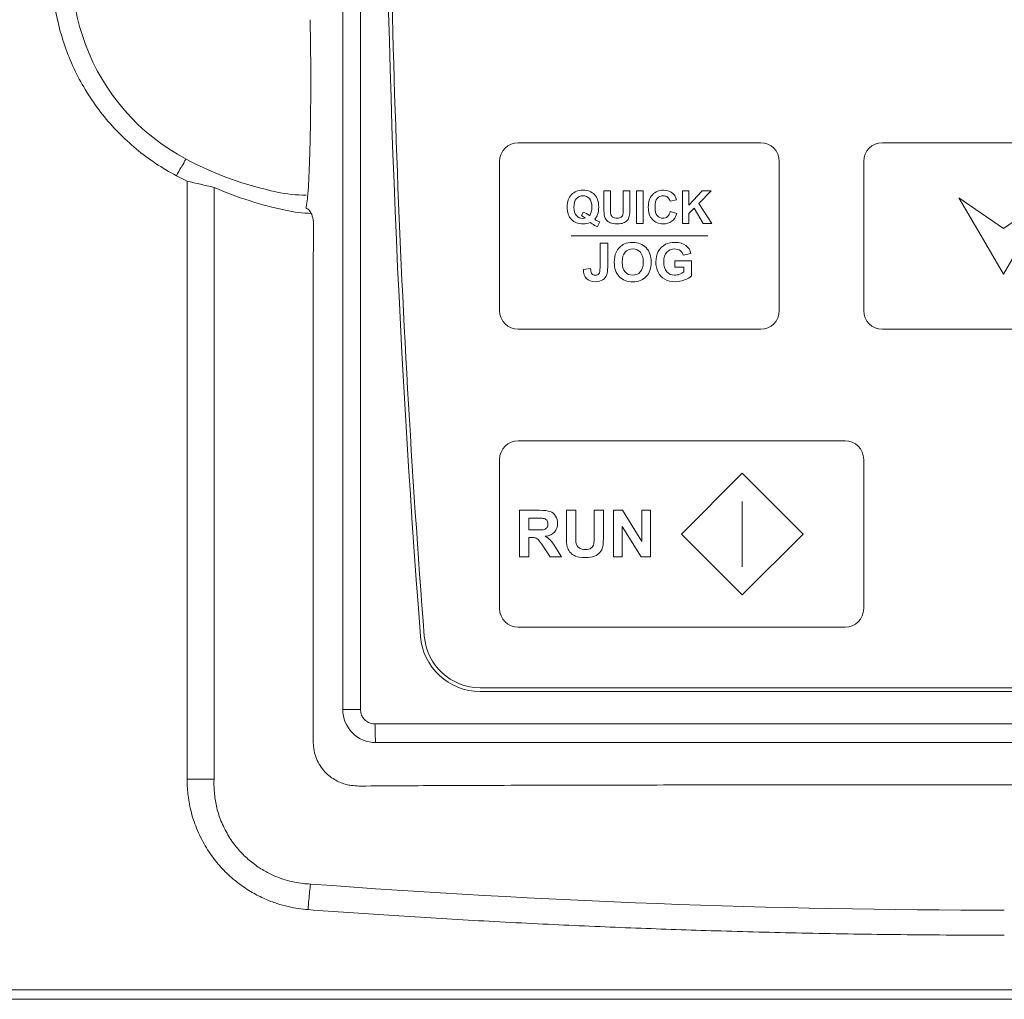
# Model space of a CAD drawing. Header units: millimetres. Extents: x -473 to 23648, y -382 to 1866.
# Tile 204 of 256: x 7706 to 7759, y 127 to 179. Entities that reach past the tile are written whole.
import ezdxf

# ---------------------------------------------------------------- set-up
doc = ezdxf.new("R2010")
doc.units = ezdxf.units.MM
doc.header["$LTSCALE"] = 80
doc.layers.get('0').update_dxf_attribs({"linetype": 'CONTINUOUS'})
for name, color, linetype in [('09_ALL_ROUNDS', 7, 'CONTINUOUS'), ('20_ALL_FEATURES', 7, 'CONTINUOUS'), ('layer 1', 7, 'CONTINUOUS')]:
    doc.layers.add(name, color=color, linetype=linetype)

msp = doc.modelspace()

# ---------------------------------------------------------------- linework, layer by layer
at = {"color": 0, "linetype": 'Continuous', "lineweight": 0}
for p, q in [((7723.699, 247.641), (7723.699, 142.24)), ((7724.65, 247.641), (7724.65, 142.241)), ((7731.061, 143.408), (7787.285, 143.408)), ((7787.285, 143.208), (7731.061, 143.208)), ((7724.65, 142.241), (7723.699, 142.241)), ((7725.425, 141.467), (7792.921, 141.467))]:
    msp.add_line(p, q, dxfattribs=at)
for centre, radius, start, end in [((8348.773, 194.743), 622.8, 175.51072, 184.474232), ((8348.773, 194.743), 622.6, 179.582278, 184.474232), ((7731.061, 146.408), 3.2, 184.4742, 270), ((7731.061, 146.408), 3, 184.4742, 270), ((7725.472, 142.241), 1.774, 180.0147, 270.0196), ((7725.16, 140.642), 3.052, 179.9998, 187.2853), ((7724.636, 141.207), 3.069, 263.0589, 270.4056)]:
    msp.add_arc(centre, radius, start, end, dxfattribs=at)
for points, knots in [([(7721.945, 179.213), (7721.962, 178.51), (7721.981, 177.114), (7721.982, 175.087), (7721.959, 173.237), (7721.922, 171.705), (7721.871, 170.565), (7721.826, 169.807), (7721.769, 169.377), (7721.741, 169.173), (7721.709, 169.122)], [0, 0, 0, 0, 2.109546, 4.189307, 6.081653, 7.658465, 8.784615, 9.510947, 9.925208, 10.10508, 10.10508, 10.10508, 10.10508]), ([(7722.119, 168.131), (7722.132, 168.286), (7722.108, 168.573), (7721.987, 168.938), (7721.801, 169.1), (7721.709, 169.122)], [0, 0, 0, 0, 0.465402, 0.852424, 1.137023, 1.137023, 1.137023, 1.137023]), ([(7722.108, 140.642), (7722.109, 141.679), (7722.11, 143.847), (7722.112, 147.233), (7722.113, 150.881), (7722.115, 154.786), (7722.116, 158.958), (7722.118, 163.436), (7722.118, 166.526), (7722.119, 168.131)], [0, 0, 0, 0, 3.111441, 6.506299, 10.156363, 14.057059, 18.218996, 22.673011, 27.489841, 27.489841, 27.489841, 27.489841]), ([(7724.65, 142.241), (7724.65, 142.16), (7724.675, 141.998), (7724.787, 141.778), (7724.962, 141.604), (7725.181, 141.493), (7725.344, 141.467), (7725.425, 141.467)], [0, 0, 0, 0, 0.242006, 0.484329, 0.726749, 0.969268, 1.211827, 1.211827, 1.211827, 1.211827]), ([(7725.425, 141.467), (7725.425, 141.341), (7725.431, 141.111), (7725.426, 140.787), (7725.467, 140.615), (7725.447, 140.475), (7725.473, 140.467)], [0, 0, 0, 0, 0.379479, 0.702346, 0.92056, 1.002667, 1.002667, 1.002667, 1.002667]), ([(7725.473, 140.467), (7732.96, 140.472), (7747.94, 140.479), (7770.406, 140.479), (7785.385, 140.472), (7792.873, 140.467)], [0, 0, 0, 0, 22.462721, 44.937212, 67.399918, 67.399918, 67.399918, 67.399918]), ([(7724.265, 138.161), (7724.184, 138.168), (7724.013, 138.191), (7723.747, 138.259), (7723.462, 138.369), (7723.162, 138.533), (7722.865, 138.762), (7722.592, 139.056), (7722.366, 139.409), (7722.203, 139.813), (7722.146, 140.104), (7722.133, 140.255)], [0, 0, 0, 0, 0.243091, 0.515428, 0.821175, 1.159761, 1.536592, 1.94123, 2.357734, 2.787633, 3.240565, 3.240565, 3.240565, 3.240565]), ([(7759.173, 138.207), (7758.453, 138.207), (7756.984, 138.207), (7754.767, 138.207), (7752.532, 138.206), (7750.315, 138.204), (7748.101, 138.203), (7745.835, 138.201), (7743.431, 138.198), (7740.823, 138.195), (7737.985, 138.19), (7735.008, 138.184), (7732.069, 138.176), (7729.346, 138.166), (7726.908, 138.154), (7725.38, 138.144), (7724.657, 138.138)], [0, 0, 0, 0, 2.160506, 4.406771, 6.651184, 8.865286, 11.056883, 13.292493, 15.664331, 18.267791, 21.11658, 24.178267, 27.200758, 29.932458, 32.347412, 34.515674, 34.515674, 34.515674, 34.515674]), ([(7793.688, 138.138), (7792.975, 138.144), (7791.485, 138.153), (7789.154, 138.165), (7786.631, 138.174), (7783.906, 138.182), (7780.981, 138.189), (7777.986, 138.194), (7775.128, 138.198), (7772.551, 138.201), (7770.221, 138.203), (7767.996, 138.204), (7765.787, 138.206), (7763.561, 138.207), (7761.353, 138.207), (7759.89, 138.207), (7759.173, 138.207)], [0, 0, 0, 0, 2.141556, 4.470073, 6.990716, 9.711686, 12.643764, 15.76692, 18.696103, 21.218343, 23.497966, 25.686573, 27.892107, 30.127305, 32.364141, 34.515674, 34.515674, 34.515674, 34.515674])]:
    msp.add_open_spline(points, degree=3, knots=knots, dxfattribs=at)
at = {"layer": '09_ALL_ROUNDS', "color": 0, "linetype": 'Continuous', "lineweight": 0}
for p, q in [((7716.794, 138.514), (7716.794, 170.228)), ((7715.346, 138.513), (7716.794, 138.514))]:
    msp.add_line(p, q, dxfattribs=at)
for centre, radius, start, end in [((7720.673, 181.906), 11.5, 158.8185, 242.181), ((7724.033, 188.274), 18.7, 242.181, 258.0842), ((7724.161, 188.674), 20.143, 242.2327, 244.0452), ((7730.201, 231.598), 62.818, 256.3202, 257.6761), ((7724.687, 188.251), 19.676, 246.3489, 258.0928), ((7721.824, 177.772), 7.968, 258.0362, 269.3596), ((7722.322, 176.994), 8.173, 258.0325, 267.8304), ((7759.178, 627.804), 496.315, 265.70021, 269.9994)]:
    msp.add_arc(centre, radius, start, end, dxfattribs=at)
for points, knots in [([(7714.776, 170.85), (7714.012, 171.253), (7712.563, 172.219), (7710.741, 174.082), (7709.339, 176.279), (7708.42, 178.722), (7708.024, 181.308), (7708.172, 183.924), (7708.633, 185.613), (7708.946, 186.422)], [0, 0, 0, 0, 2.592234, 5.179512, 7.764965, 10.355277, 12.953291, 15.556291, 18.160111, 18.160111, 18.160111, 18.160111]), ([(7714.776, 170.85), (7714.856, 171.001), (7714.995, 171.299), (7715.177, 171.492), (7715.264, 171.757), (7715.306, 171.735)], [0, 0, 0, 0, 0.512763, 0.891855, 1.033761, 1.033761, 1.033761, 1.033761]), ([(7715.346, 138.513), (7715.346, 143.943), (7715.346, 154.626), (7715.345, 165.309), (7715.345, 170.562)], [0, 0, 0, 0, 16.291337, 32.049255, 32.049255, 32.049255, 32.049255]), ([(7721.835, 131.514), (7721.665, 131.527), (7721.307, 131.567), (7720.749, 131.673), (7720.145, 131.841), (7719.497, 132.088), (7718.816, 132.435), (7718.126, 132.892), (7717.46, 133.456), (7716.841, 134.137), (7716.289, 134.946), (7715.838, 135.858), (7715.533, 136.8), (7715.379, 137.687), (7715.346, 138.248), (7715.346, 138.513)], [0, 0, 0, 0, 0.513242, 1.0797, 1.702727, 2.390481, 3.155048, 3.990982, 4.866862, 5.769369, 6.741729, 7.797012, 8.810861, 9.69964, 10.492882, 10.492882, 10.492882, 10.492882]), ([(7721.967, 132.885), (7721.829, 132.89), (7721.539, 132.913), (7721.085, 132.985), (7720.592, 133.108), (7720.063, 133.296), (7719.507, 133.571), (7718.942, 133.938), (7718.399, 134.395), (7717.901, 134.951), (7717.462, 135.615), (7717.109, 136.361), (7716.888, 137.13), (7716.791, 137.849), (7716.784, 138.302), (7716.794, 138.514)], [0, 0, 0, 0, 0.412545, 0.872448, 1.378394, 1.933439, 2.552578, 3.23714, 3.949357, 4.677052, 5.468648, 6.327252, 7.142403, 7.860412, 8.497012, 8.497012, 8.497012, 8.497012]), ([(7721.835, 131.514), (7721.848, 131.681), (7721.874, 132.003), (7721.917, 132.46), (7721.95, 132.75), (7721.967, 132.885)], [0, 0, 0, 0, 0.499945, 0.968928, 1.377331, 1.377331, 1.377331, 1.377331]), ([(7759.173, 130.143), (7757.321, 130.143), (7753.795, 130.162), (7748.732, 130.242), (7744.09, 130.36), (7739.65, 130.51), (7735.221, 130.698), (7730.71, 130.93), (7726.23, 131.202), (7723.277, 131.408), (7721.835, 131.514)], [0, 0, 0, 0, 5.55416, 10.579352, 15.189858, 19.485645, 23.905205, 28.490143, 33.035169, 37.371059, 37.371059, 37.371059, 37.371059])]:
    msp.add_open_spline(points, degree=3, knots=knots, dxfattribs=at)
at = {"layer": '20_ALL_FEATURES', "color": 0, "linetype": 'Continuous', "lineweight": 0}
for p, q in [((7644.183, 127.208), (7874.162, 127.208)), ((7644.183, 126.708), (7874.162, 126.708))]:
    msp.add_line(p, q, dxfattribs=at)
at = {"layer": 'layer 1', "color": 0, "lineweight": 0}
for points, knots in [([(7733.108, 172.622), (7733.108, 172.622), (7746.108, 172.622), (7746.108, 172.622), (7746.108, 172.622), (7746.658, 172.622), (7747.108, 172.172), (7747.108, 171.622), (7747.108, 171.622), (7747.108, 171.622), (7747.108, 163.622), (7747.108, 163.622), (7747.108, 163.622), (7747.108, 163.072), (7746.658, 162.622), (7746.108, 162.622), (7746.108, 162.622), (7746.108, 162.622), (7733.108, 162.622), (7733.108, 162.622), (7733.108, 162.622), (7732.558, 162.622), (7732.108, 163.072), (7732.108, 163.622), (7732.108, 163.622), (7732.108, 163.622), (7732.108, 171.622), (7732.108, 171.622), (7732.108, 171.622), (7732.108, 172.172), (7732.558, 172.622), (7733.108, 172.622)], [0, 0, 0, 0, 0.125, 0.125, 0.125, 0.125, 0.25, 0.25, 0.25, 0.25, 0.375, 0.375, 0.375, 0.375, 0.5, 0.5, 0.5, 0.5, 0.625, 0.625, 0.625, 0.625, 0.75, 0.75, 0.75, 0.75, 0.875, 0.875, 0.875, 0.875, 1, 1, 1, 1]), ([(7752.632, 172.621), (7752.632, 172.621), (7765.632, 172.621), (7765.632, 172.621), (7765.632, 172.621), (7766.182, 172.621), (7766.632, 172.171), (7766.632, 171.621), (7766.632, 171.621), (7766.632, 171.621), (7766.632, 163.621), (7766.632, 163.621), (7766.632, 163.621), (7766.632, 163.071), (7766.182, 162.621), (7765.632, 162.621), (7765.632, 162.621), (7765.632, 162.621), (7752.632, 162.621), (7752.632, 162.621), (7752.632, 162.621), (7752.082, 162.621), (7751.632, 163.071), (7751.632, 163.621), (7751.632, 163.621), (7751.632, 163.621), (7751.632, 171.621), (7751.632, 171.621), (7751.632, 171.621), (7751.632, 172.171), (7752.082, 172.621), (7752.632, 172.621)], [0, 0, 0, 0, 0.125, 0.125, 0.125, 0.125, 0.25, 0.25, 0.25, 0.25, 0.375, 0.375, 0.375, 0.375, 0.5, 0.5, 0.5, 0.5, 0.625, 0.625, 0.625, 0.625, 0.75, 0.75, 0.75, 0.75, 0.875, 0.875, 0.875, 0.875, 1, 1, 1, 1]), ([(7737.208, 168.52), (7737.294, 168.458), (7737.388, 168.409), (7737.49, 168.372), (7737.49, 168.372), (7737.49, 168.372), (7737.36, 168.123), (7737.36, 168.123), (7737.36, 168.123), (7737.307, 168.139), (7737.255, 168.161), (7737.204, 168.188), (7737.204, 168.188), (7737.193, 168.194), (7737.115, 168.246), (7736.969, 168.344), (7736.969, 168.344), (7736.854, 168.293), (7736.728, 168.269), (7736.589, 168.269), (7736.589, 168.269), (7736.32, 168.269), (7736.11, 168.348), (7735.957, 168.506), (7735.957, 168.506), (7735.805, 168.664), (7735.729, 168.886), (7735.729, 169.172), (7735.729, 169.172), (7735.729, 169.458), (7735.805, 169.68), (7735.958, 169.839), (7735.958, 169.839), (7736.11, 169.997), (7736.318, 170.076), (7736.579, 170.076), (7736.579, 170.076), (7736.838, 170.076), (7737.044, 169.997), (7737.196, 169.839), (7737.196, 169.839), (7737.347, 169.68), (7737.423, 169.458), (7737.423, 169.172), (7737.423, 169.172), (7737.423, 169.021), (7737.402, 168.889), (7737.36, 168.774), (7737.36, 168.774), (7737.328, 168.687), (7737.277, 168.602), (7737.208, 168.52)], [0, 0, 0, 0, 0.076923, 0.076923, 0.076923, 0.076923, 0.153846, 0.153846, 0.153846, 0.153846, 0.230769, 0.230769, 0.230769, 0.230769, 0.307692, 0.307692, 0.307692, 0.307692, 0.384615, 0.384615, 0.384615, 0.384615, 0.461538, 0.461538, 0.461538, 0.461538, 0.538462, 0.538462, 0.538462, 0.538462, 0.615385, 0.615385, 0.615385, 0.615385, 0.692308, 0.692308, 0.692308, 0.692308, 0.769231, 0.769231, 0.769231, 0.769231, 0.846154, 0.846154, 0.846154, 0.846154, 0.923077, 0.923077, 0.923077, 0.923077, 1, 1, 1, 1]), ([(7737.698, 170.047), (7737.698, 170.047), (7738.051, 170.047), (7738.051, 170.047), (7738.051, 170.047), (7738.051, 170.047), (7738.051, 169.1), (7738.051, 169.1), (7738.051, 169.1), (7738.051, 168.95), (7738.055, 168.852), (7738.064, 168.808), (7738.064, 168.808), (7738.079, 168.736), (7738.115, 168.679), (7738.172, 168.635), (7738.172, 168.635), (7738.229, 168.592), (7738.306, 168.57), (7738.405, 168.57), (7738.405, 168.57), (7738.505, 168.57), (7738.581, 168.591), (7738.632, 168.632), (7738.632, 168.632), (7738.682, 168.672), (7738.713, 168.723), (7738.723, 168.782), (7738.723, 168.782), (7738.734, 168.842), (7738.739, 168.941), (7738.739, 169.079), (7738.739, 169.079), (7738.739, 169.079), (7738.739, 170.047), (7738.739, 170.047), (7738.739, 170.047), (7738.739, 170.047), (7739.091, 170.047), (7739.091, 170.047), (7739.091, 170.047), (7739.091, 170.047), (7739.091, 169.128), (7739.091, 169.128), (7739.091, 169.128), (7739.091, 168.918), (7739.082, 168.77), (7739.063, 168.683), (7739.063, 168.683), (7739.044, 168.597), (7739.009, 168.524), (7738.958, 168.464), (7738.958, 168.464), (7738.906, 168.405), (7738.837, 168.357), (7738.752, 168.322), (7738.752, 168.322), (7738.666, 168.286), (7738.554, 168.269), (7738.415, 168.269), (7738.415, 168.269), (7738.248, 168.269), (7738.122, 168.288), (7738.036, 168.326), (7738.036, 168.326), (7737.949, 168.365), (7737.881, 168.415), (7737.831, 168.477), (7737.831, 168.477), (7737.781, 168.538), (7737.748, 168.603), (7737.732, 168.67), (7737.732, 168.67), (7737.709, 168.771), (7737.698, 168.918), (7737.698, 169.114), (7737.698, 169.114), (7737.698, 169.114), (7737.698, 170.047), (7737.698, 170.047)], [0, 0, 0, 0, 0.05, 0.05, 0.05, 0.05, 0.1, 0.1, 0.1, 0.1, 0.15, 0.15, 0.15, 0.15, 0.2, 0.2, 0.2, 0.2, 0.25, 0.25, 0.25, 0.25, 0.3, 0.3, 0.3, 0.3, 0.35, 0.35, 0.35, 0.35, 0.4, 0.4, 0.4, 0.4, 0.45, 0.45, 0.45, 0.45, 0.5, 0.5, 0.5, 0.5, 0.55, 0.55, 0.55, 0.55, 0.6, 0.6, 0.6, 0.6, 0.65, 0.65, 0.65, 0.65, 0.7, 0.7, 0.7, 0.7, 0.75, 0.75, 0.75, 0.75, 0.8, 0.8, 0.8, 0.8, 0.85, 0.85, 0.85, 0.85, 0.9, 0.9, 0.9, 0.9, 0.95, 0.95, 0.95, 0.95, 1, 1, 1, 1]), ([(7739.453, 168.298), (7739.453, 168.298), (7739.453, 170.047), (7739.453, 170.047), (7739.453, 170.047), (7739.453, 170.047), (7739.806, 170.047), (7739.806, 170.047), (7739.806, 170.047), (7739.806, 170.047), (7739.806, 168.298), (7739.806, 168.298), (7739.806, 168.298), (7739.806, 168.298), (7739.453, 168.298), (7739.453, 168.298)], [0, 0, 0, 0, 0.25, 0.25, 0.25, 0.25, 0.5, 0.5, 0.5, 0.5, 0.75, 0.75, 0.75, 0.75, 1, 1, 1, 1]), ([(7741.261, 168.941), (7741.261, 168.941), (7741.603, 168.833), (7741.603, 168.833), (7741.603, 168.833), (7741.55, 168.642), (7741.463, 168.5), (7741.341, 168.407), (7741.341, 168.407), (7741.219, 168.315), (7741.064, 168.269), (7740.877, 168.269), (7740.877, 168.269), (7740.645, 168.269), (7740.454, 168.348), (7740.304, 168.506), (7740.304, 168.506), (7740.155, 168.665), (7740.08, 168.882), (7740.08, 169.157), (7740.08, 169.157), (7740.08, 169.448), (7740.155, 169.674), (7740.306, 169.835), (7740.306, 169.835), (7740.456, 169.996), (7740.653, 170.076), (7740.898, 170.076), (7740.898, 170.076), (7741.112, 170.076), (7741.286, 170.013), (7741.419, 169.887), (7741.419, 169.887), (7741.499, 169.812), (7741.558, 169.705), (7741.598, 169.565), (7741.598, 169.565), (7741.598, 169.565), (7741.249, 169.481), (7741.249, 169.481), (7741.249, 169.481), (7741.228, 169.572), (7741.185, 169.644), (7741.119, 169.696), (7741.119, 169.696), (7741.054, 169.749), (7740.974, 169.775), (7740.88, 169.775), (7740.88, 169.775), (7740.751, 169.775), (7740.646, 169.728), (7740.565, 169.635), (7740.565, 169.635), (7740.484, 169.542), (7740.444, 169.392), (7740.444, 169.183), (7740.444, 169.183), (7740.444, 168.962), (7740.484, 168.805), (7740.563, 168.711), (7740.563, 168.711), (7740.643, 168.617), (7740.746, 168.57), (7740.873, 168.57), (7740.873, 168.57), (7740.967, 168.57), (7741.048, 168.6), (7741.115, 168.66), (7741.115, 168.66), (7741.183, 168.719), (7741.231, 168.813), (7741.261, 168.941)], [0, 0, 0, 0, 0.055556, 0.055556, 0.055556, 0.055556, 0.111111, 0.111111, 0.111111, 0.111111, 0.166667, 0.166667, 0.166667, 0.166667, 0.222222, 0.222222, 0.222222, 0.222222, 0.277778, 0.277778, 0.277778, 0.277778, 0.333333, 0.333333, 0.333333, 0.333333, 0.388889, 0.388889, 0.388889, 0.388889, 0.444444, 0.444444, 0.444444, 0.444444, 0.5, 0.5, 0.5, 0.5, 0.555556, 0.555556, 0.555556, 0.555556, 0.611111, 0.611111, 0.611111, 0.611111, 0.666667, 0.666667, 0.666667, 0.666667, 0.722222, 0.722222, 0.722222, 0.722222, 0.777778, 0.777778, 0.777778, 0.777778, 0.833333, 0.833333, 0.833333, 0.833333, 0.888889, 0.888889, 0.888889, 0.888889, 0.944444, 0.944444, 0.944444, 0.944444, 1, 1, 1, 1]), ([(7741.911, 168.298), (7741.911, 168.298), (7741.911, 170.047), (7741.911, 170.047), (7741.911, 170.047), (7741.911, 170.047), (7742.263, 170.047), (7742.263, 170.047), (7742.263, 170.047), (7742.263, 170.047), (7742.263, 169.27), (7742.263, 169.27), (7742.263, 169.27), (7742.263, 169.27), (7742.977, 170.047), (7742.977, 170.047), (7742.977, 170.047), (7742.977, 170.047), (7743.451, 170.047), (7743.451, 170.047), (7743.451, 170.047), (7743.451, 170.047), (7742.793, 169.366), (7742.793, 169.366), (7742.793, 169.366), (7742.793, 169.366), (7743.487, 168.298), (7743.487, 168.298), (7743.487, 168.298), (7743.487, 168.298), (7743.03, 168.298), (7743.03, 168.298), (7743.03, 168.298), (7743.03, 168.298), (7742.55, 169.119), (7742.55, 169.119), (7742.55, 169.119), (7742.55, 169.119), (7742.263, 168.827), (7742.263, 168.827), (7742.263, 168.827), (7742.263, 168.827), (7742.263, 168.298), (7742.263, 168.298), (7742.263, 168.298), (7742.263, 168.298), (7741.911, 168.298), (7741.911, 168.298)], [0, 0, 0, 0, 0.083333, 0.083333, 0.083333, 0.083333, 0.166667, 0.166667, 0.166667, 0.166667, 0.25, 0.25, 0.25, 0.25, 0.333333, 0.333333, 0.333333, 0.333333, 0.416667, 0.416667, 0.416667, 0.416667, 0.5, 0.5, 0.5, 0.5, 0.583333, 0.583333, 0.583333, 0.583333, 0.666667, 0.666667, 0.666667, 0.666667, 0.75, 0.75, 0.75, 0.75, 0.833333, 0.833333, 0.833333, 0.833333, 0.916667, 0.916667, 0.916667, 0.916667, 1, 1, 1, 1]), ([(7736.924, 168.719), (7736.969, 168.773), (7737.003, 168.837), (7737.026, 168.913), (7737.026, 168.913), (7737.048, 168.988), (7737.06, 169.075), (7737.06, 169.172), (7737.06, 169.172), (7737.06, 169.375), (7737.015, 169.525), (7736.926, 169.625), (7736.926, 169.625), (7736.837, 169.725), (7736.721, 169.775), (7736.577, 169.775), (7736.577, 169.775), (7736.433, 169.775), (7736.316, 169.725), (7736.227, 169.624), (7736.227, 169.624), (7736.137, 169.524), (7736.092, 169.374), (7736.092, 169.172), (7736.092, 169.172), (7736.092, 168.968), (7736.137, 168.815), (7736.227, 168.714), (7736.227, 168.714), (7736.316, 168.613), (7736.429, 168.562), (7736.566, 168.562), (7736.566, 168.562), (7736.617, 168.562), (7736.665, 168.57), (7736.71, 168.587), (7736.71, 168.587), (7736.639, 168.634), (7736.566, 168.67), (7736.492, 168.697), (7736.492, 168.697), (7736.492, 168.697), (7736.591, 168.898), (7736.591, 168.898), (7736.591, 168.898), (7736.707, 168.858), (7736.818, 168.799), (7736.924, 168.719)], [0, 0, 0, 0, 0.083333, 0.083333, 0.083333, 0.083333, 0.166667, 0.166667, 0.166667, 0.166667, 0.25, 0.25, 0.25, 0.25, 0.333333, 0.333333, 0.333333, 0.333333, 0.416667, 0.416667, 0.416667, 0.416667, 0.5, 0.5, 0.5, 0.5, 0.583333, 0.583333, 0.583333, 0.583333, 0.666667, 0.666667, 0.666667, 0.666667, 0.75, 0.75, 0.75, 0.75, 0.833333, 0.833333, 0.833333, 0.833333, 0.916667, 0.916667, 0.916667, 0.916667, 1, 1, 1, 1]), ([(7759.132, 165.58), (7759.132, 165.58), (7760.328, 167.621), (7760.328, 167.621), (7760.328, 167.621), (7760.328, 167.621), (7761.524, 169.663), (7761.524, 169.663), (7761.524, 169.663), (7761.524, 169.663), (7759.132, 168.021), (7759.132, 168.021), (7759.132, 168.021), (7759.132, 168.021), (7756.739, 169.663), (7756.739, 169.663), (7756.739, 169.663), (7756.739, 169.663), (7757.935, 167.621), (7757.935, 167.621), (7757.935, 167.621), (7757.935, 167.621), (7759.132, 165.58), (7759.132, 165.58)], [0, 0, 0, 0, 0.166667, 0.166667, 0.166667, 0.166667, 0.333333, 0.333333, 0.333333, 0.333333, 0.5, 0.5, 0.5, 0.5, 0.666667, 0.666667, 0.666667, 0.666667, 0.833333, 0.833333, 0.833333, 0.833333, 1, 1, 1, 1]), ([(7737.492, 167.241), (7737.492, 167.241), (7737.903, 167.241), (7737.903, 167.241), (7737.903, 167.241), (7737.903, 167.241), (7737.903, 165.95), (7737.903, 165.95), (7737.903, 165.95), (7737.903, 165.781), (7737.887, 165.651), (7737.858, 165.56), (7737.858, 165.56), (7737.818, 165.442), (7737.746, 165.346), (7737.641, 165.275), (7737.641, 165.275), (7737.536, 165.202), (7737.398, 165.167), (7737.226, 165.167), (7737.226, 165.167), (7737.025, 165.167), (7736.87, 165.223), (7736.761, 165.336), (7736.761, 165.336), (7736.653, 165.448), (7736.598, 165.614), (7736.598, 165.832), (7736.598, 165.832), (7736.598, 165.832), (7736.986, 165.876), (7736.986, 165.876), (7736.986, 165.876), (7736.99, 165.759), (7737.007, 165.677), (7737.037, 165.628), (7737.037, 165.628), (7737.081, 165.555), (7737.149, 165.519), (7737.24, 165.519), (7737.24, 165.519), (7737.332, 165.519), (7737.397, 165.545), (7737.435, 165.598), (7737.435, 165.598), (7737.473, 165.65), (7737.492, 165.758), (7737.492, 165.924), (7737.492, 165.924), (7737.492, 165.924), (7737.492, 167.241), (7737.492, 167.241)], [0, 0, 0, 0, 0.076923, 0.076923, 0.076923, 0.076923, 0.153846, 0.153846, 0.153846, 0.153846, 0.230769, 0.230769, 0.230769, 0.230769, 0.307692, 0.307692, 0.307692, 0.307692, 0.384615, 0.384615, 0.384615, 0.384615, 0.461538, 0.461538, 0.461538, 0.461538, 0.538462, 0.538462, 0.538462, 0.538462, 0.615385, 0.615385, 0.615385, 0.615385, 0.692308, 0.692308, 0.692308, 0.692308, 0.769231, 0.769231, 0.769231, 0.769231, 0.846154, 0.846154, 0.846154, 0.846154, 0.923077, 0.923077, 0.923077, 0.923077, 1, 1, 1, 1]), ([(7738.257, 166.209), (7738.257, 166.417), (7738.288, 166.591), (7738.35, 166.732), (7738.35, 166.732), (7738.397, 166.836), (7738.46, 166.929), (7738.54, 167.012), (7738.54, 167.012), (7738.621, 167.094), (7738.708, 167.155), (7738.804, 167.195), (7738.804, 167.195), (7738.931, 167.249), (7739.077, 167.276), (7739.244, 167.276), (7739.244, 167.276), (7739.544, 167.276), (7739.785, 167.183), (7739.965, 166.996), (7739.965, 166.996), (7740.145, 166.81), (7740.236, 166.551), (7740.236, 166.219), (7740.236, 166.219), (7740.236, 165.889), (7740.146, 165.632), (7739.967, 165.446), (7739.967, 165.446), (7739.788, 165.26), (7739.549, 165.167), (7739.249, 165.167), (7739.249, 165.167), (7738.946, 165.167), (7738.705, 165.259), (7738.526, 165.444), (7738.526, 165.444), (7738.347, 165.629), (7738.257, 165.884), (7738.257, 166.209)], [0, 0, 0, 0, 0.1, 0.1, 0.1, 0.1, 0.2, 0.2, 0.2, 0.2, 0.3, 0.3, 0.3, 0.3, 0.4, 0.4, 0.4, 0.4, 0.5, 0.5, 0.5, 0.5, 0.6, 0.6, 0.6, 0.6, 0.7, 0.7, 0.7, 0.7, 0.8, 0.8, 0.8, 0.8, 0.9, 0.9, 0.9, 0.9, 1, 1, 1, 1]), ([(7738.681, 166.222), (7738.681, 165.992), (7738.735, 165.816), (7738.841, 165.697), (7738.841, 165.697), (7738.948, 165.578), (7739.084, 165.519), (7739.248, 165.519), (7739.248, 165.519), (7739.412, 165.519), (7739.547, 165.578), (7739.652, 165.696), (7739.652, 165.696), (7739.757, 165.815), (7739.81, 165.992), (7739.81, 166.228), (7739.81, 166.228), (7739.81, 166.462), (7739.758, 166.636), (7739.656, 166.751), (7739.656, 166.751), (7739.554, 166.866), (7739.417, 166.924), (7739.248, 166.924), (7739.248, 166.924), (7739.078, 166.924), (7738.941, 166.865), (7738.837, 166.749), (7738.837, 166.749), (7738.734, 166.633), (7738.681, 166.458), (7738.681, 166.222)], [0, 0, 0, 0, 0.125, 0.125, 0.125, 0.125, 0.25, 0.25, 0.25, 0.25, 0.375, 0.375, 0.375, 0.375, 0.5, 0.5, 0.5, 0.5, 0.625, 0.625, 0.625, 0.625, 0.75, 0.75, 0.75, 0.75, 0.875, 0.875, 0.875, 0.875, 1, 1, 1, 1]), ([(7741.506, 165.951), (7741.506, 165.951), (7741.506, 166.295), (7741.506, 166.295), (7741.506, 166.295), (7741.506, 166.295), (7742.394, 166.295), (7742.394, 166.295), (7742.394, 166.295), (7742.394, 166.295), (7742.394, 165.483), (7742.394, 165.483), (7742.394, 165.483), (7742.307, 165.399), (7742.182, 165.325), (7742.018, 165.262), (7742.018, 165.262), (7741.855, 165.199), (7741.689, 165.167), (7741.521, 165.167), (7741.521, 165.167), (7741.308, 165.167), (7741.122, 165.211), (7740.963, 165.301), (7740.963, 165.301), (7740.805, 165.39), (7740.685, 165.518), (7740.606, 165.685), (7740.606, 165.685), (7740.526, 165.852), (7740.486, 166.032), (7740.486, 166.228), (7740.486, 166.228), (7740.486, 166.44), (7740.531, 166.629), (7740.619, 166.795), (7740.619, 166.795), (7740.709, 166.959), (7740.839, 167.086), (7741.011, 167.174), (7741.011, 167.174), (7741.141, 167.242), (7741.304, 167.276), (7741.499, 167.276), (7741.499, 167.276), (7741.752, 167.276), (7741.95, 167.223), (7742.092, 167.117), (7742.092, 167.117), (7742.234, 167.01), (7742.326, 166.864), (7742.367, 166.676), (7742.367, 166.676), (7742.367, 166.676), (7741.958, 166.6), (7741.958, 166.6), (7741.958, 166.6), (7741.929, 166.7), (7741.875, 166.779), (7741.796, 166.837), (7741.796, 166.837), (7741.716, 166.895), (7741.618, 166.924), (7741.499, 166.924), (7741.499, 166.924), (7741.319, 166.924), (7741.176, 166.867), (7741.07, 166.753), (7741.07, 166.753), (7740.963, 166.638), (7740.91, 166.469), (7740.91, 166.245), (7740.91, 166.245), (7740.91, 166.003), (7740.964, 165.821), (7741.072, 165.7), (7741.072, 165.7), (7741.179, 165.579), (7741.32, 165.519), (7741.495, 165.519), (7741.495, 165.519), (7741.581, 165.519), (7741.667, 165.536), (7741.754, 165.569), (7741.754, 165.569), (7741.841, 165.603), (7741.915, 165.645), (7741.978, 165.692), (7741.978, 165.692), (7741.978, 165.692), (7741.978, 165.951), (7741.978, 165.951), (7741.978, 165.951), (7741.978, 165.951), (7741.506, 165.951), (7741.506, 165.951)], [0, 0, 0, 0, 0.041667, 0.041667, 0.041667, 0.041667, 0.083333, 0.083333, 0.083333, 0.083333, 0.125, 0.125, 0.125, 0.125, 0.166667, 0.166667, 0.166667, 0.166667, 0.208333, 0.208333, 0.208333, 0.208333, 0.25, 0.25, 0.25, 0.25, 0.291667, 0.291667, 0.291667, 0.291667, 0.333333, 0.333333, 0.333333, 0.333333, 0.375, 0.375, 0.375, 0.375, 0.416667, 0.416667, 0.416667, 0.416667, 0.458333, 0.458333, 0.458333, 0.458333, 0.5, 0.5, 0.5, 0.5, 0.541667, 0.541667, 0.541667, 0.541667, 0.583333, 0.583333, 0.583333, 0.583333, 0.625, 0.625, 0.625, 0.625, 0.666667, 0.666667, 0.666667, 0.666667, 0.708333, 0.708333, 0.708333, 0.708333, 0.75, 0.75, 0.75, 0.75, 0.791667, 0.791667, 0.791667, 0.791667, 0.833333, 0.833333, 0.833333, 0.833333, 0.875, 0.875, 0.875, 0.875, 0.916667, 0.916667, 0.916667, 0.916667, 0.958333, 0.958333, 0.958333, 0.958333, 1, 1, 1, 1]), ([(7733.108, 156.649), (7733.108, 156.649), (7750.632, 156.649), (7750.632, 156.649), (7750.632, 156.649), (7751.182, 156.649), (7751.632, 156.198), (7751.632, 155.649), (7751.632, 155.649), (7751.632, 155.649), (7751.632, 147.649), (7751.632, 147.649), (7751.632, 147.649), (7751.632, 147.099), (7751.182, 146.649), (7750.632, 146.649), (7750.632, 146.649), (7750.632, 146.649), (7733.108, 146.649), (7733.108, 146.649), (7733.108, 146.649), (7732.558, 146.649), (7732.108, 147.099), (7732.108, 147.649), (7732.108, 147.649), (7732.108, 147.649), (7732.108, 155.649), (7732.108, 155.649), (7732.108, 155.649), (7732.108, 156.199), (7732.558, 156.649), (7733.108, 156.649)], [0, 0, 0, 0, 0.125, 0.125, 0.125, 0.125, 0.25, 0.25, 0.25, 0.25, 0.375, 0.375, 0.375, 0.375, 0.5, 0.5, 0.5, 0.5, 0.625, 0.625, 0.625, 0.625, 0.75, 0.75, 0.75, 0.75, 0.875, 0.875, 0.875, 0.875, 1, 1, 1, 1]), ([(7745.116, 154.909), (7745.116, 154.909), (7748.38, 151.646), (7748.38, 151.646), (7748.38, 151.646), (7748.38, 151.646), (7745.116, 148.382), (7745.116, 148.382), (7745.116, 148.382), (7745.116, 148.382), (7741.853, 151.646), (7741.853, 151.646), (7741.853, 151.646), (7741.853, 151.646), (7745.116, 154.909), (7745.116, 154.909)], [0, 0, 0, 0, 0.25, 0.25, 0.25, 0.25, 0.5, 0.5, 0.5, 0.5, 0.75, 0.75, 0.75, 0.75, 1, 1, 1, 1]), ([(7733.177, 150.422), (7733.177, 150.422), (7733.177, 152.918), (7733.177, 152.918), (7733.177, 152.918), (7733.177, 152.918), (7734.238, 152.918), (7734.238, 152.918), (7734.238, 152.918), (7734.504, 152.918), (7734.698, 152.895), (7734.819, 152.85), (7734.819, 152.85), (7734.94, 152.806), (7735.037, 152.726), (7735.109, 152.612), (7735.109, 152.612), (7735.182, 152.497), (7735.218, 152.366), (7735.218, 152.218), (7735.218, 152.218), (7735.218, 152.031), (7735.163, 151.876), (7735.053, 151.754), (7735.053, 151.754), (7734.943, 151.632), (7734.778, 151.555), (7734.559, 151.524), (7734.559, 151.524), (7734.668, 151.46), (7734.758, 151.39), (7734.829, 151.314), (7734.829, 151.314), (7734.9, 151.238), (7734.995, 151.103), (7735.116, 150.909), (7735.116, 150.909), (7735.116, 150.909), (7735.421, 150.422), (7735.421, 150.422), (7735.421, 150.422), (7735.421, 150.422), (7734.818, 150.422), (7734.818, 150.422), (7734.818, 150.422), (7734.818, 150.422), (7734.454, 150.965), (7734.454, 150.965), (7734.454, 150.965), (7734.324, 151.159), (7734.236, 151.281), (7734.188, 151.332), (7734.188, 151.332), (7734.141, 151.383), (7734.09, 151.417), (7734.037, 151.436), (7734.037, 151.436), (7733.983, 151.455), (7733.899, 151.464), (7733.783, 151.464), (7733.783, 151.464), (7733.783, 151.464), (7733.681, 151.464), (7733.681, 151.464), (7733.681, 151.464), (7733.681, 151.464), (7733.681, 150.422), (7733.681, 150.422), (7733.681, 150.422), (7733.681, 150.422), (7733.177, 150.422), (7733.177, 150.422)], [0, 0, 0, 0, 0.055556, 0.055556, 0.055556, 0.055556, 0.111111, 0.111111, 0.111111, 0.111111, 0.166667, 0.166667, 0.166667, 0.166667, 0.222222, 0.222222, 0.222222, 0.222222, 0.277778, 0.277778, 0.277778, 0.277778, 0.333333, 0.333333, 0.333333, 0.333333, 0.388889, 0.388889, 0.388889, 0.388889, 0.444444, 0.444444, 0.444444, 0.444444, 0.5, 0.5, 0.5, 0.5, 0.555556, 0.555556, 0.555556, 0.555556, 0.611111, 0.611111, 0.611111, 0.611111, 0.666667, 0.666667, 0.666667, 0.666667, 0.722222, 0.722222, 0.722222, 0.722222, 0.777778, 0.777778, 0.777778, 0.777778, 0.833333, 0.833333, 0.833333, 0.833333, 0.888889, 0.888889, 0.888889, 0.888889, 0.944444, 0.944444, 0.944444, 0.944444, 1, 1, 1, 1]), ([(7735.69, 152.918), (7735.69, 152.918), (7736.194, 152.918), (7736.194, 152.918), (7736.194, 152.918), (7736.194, 152.918), (7736.194, 151.566), (7736.194, 151.566), (7736.194, 151.566), (7736.194, 151.352), (7736.2, 151.212), (7736.212, 151.149), (7736.212, 151.149), (7736.234, 151.047), (7736.286, 150.965), (7736.366, 150.903), (7736.366, 150.903), (7736.448, 150.841), (7736.559, 150.81), (7736.699, 150.81), (7736.699, 150.81), (7736.842, 150.81), (7736.95, 150.839), (7737.023, 150.898), (7737.023, 150.898), (7737.096, 150.956), (7737.139, 151.028), (7737.154, 151.113), (7737.154, 151.113), (7737.169, 151.198), (7737.176, 151.34), (7737.176, 151.537), (7737.176, 151.537), (7737.176, 151.537), (7737.176, 152.918), (7737.176, 152.918), (7737.176, 152.918), (7737.176, 152.918), (7737.68, 152.918), (7737.68, 152.918), (7737.68, 152.918), (7737.68, 152.918), (7737.68, 151.607), (7737.68, 151.607), (7737.68, 151.607), (7737.68, 151.307), (7737.666, 151.096), (7737.639, 150.972), (7737.639, 150.972), (7737.612, 150.848), (7737.562, 150.744), (7737.488, 150.659), (7737.488, 150.659), (7737.415, 150.574), (7737.317, 150.506), (7737.195, 150.455), (7737.195, 150.455), (7737.072, 150.405), (7736.912, 150.38), (7736.714, 150.38), (7736.714, 150.38), (7736.476, 150.38), (7736.295, 150.407), (7736.172, 150.462), (7736.172, 150.462), (7736.049, 150.517), (7735.952, 150.589), (7735.881, 150.677), (7735.881, 150.677), (7735.809, 150.764), (7735.762, 150.857), (7735.739, 150.953), (7735.739, 150.953), (7735.706, 151.096), (7735.69, 151.307), (7735.69, 151.587), (7735.69, 151.587), (7735.69, 151.587), (7735.69, 152.918), (7735.69, 152.918)], [0, 0, 0, 0, 0.05, 0.05, 0.05, 0.05, 0.1, 0.1, 0.1, 0.1, 0.15, 0.15, 0.15, 0.15, 0.2, 0.2, 0.2, 0.2, 0.25, 0.25, 0.25, 0.25, 0.3, 0.3, 0.3, 0.3, 0.35, 0.35, 0.35, 0.35, 0.4, 0.4, 0.4, 0.4, 0.45, 0.45, 0.45, 0.45, 0.5, 0.5, 0.5, 0.5, 0.55, 0.55, 0.55, 0.55, 0.6, 0.6, 0.6, 0.6, 0.65, 0.65, 0.65, 0.65, 0.7, 0.7, 0.7, 0.7, 0.75, 0.75, 0.75, 0.75, 0.8, 0.8, 0.8, 0.8, 0.85, 0.85, 0.85, 0.85, 0.9, 0.9, 0.9, 0.9, 0.95, 0.95, 0.95, 0.95, 1, 1, 1, 1]), ([(7738.216, 150.422), (7738.216, 150.422), (7738.216, 152.918), (7738.216, 152.918), (7738.216, 152.918), (7738.216, 152.918), (7738.706, 152.918), (7738.706, 152.918), (7738.706, 152.918), (7738.706, 152.918), (7739.728, 151.251), (7739.728, 151.251), (7739.728, 151.251), (7739.728, 151.251), (7739.728, 152.918), (7739.728, 152.918), (7739.728, 152.918), (7739.728, 152.918), (7740.196, 152.918), (7740.196, 152.918), (7740.196, 152.918), (7740.196, 152.918), (7740.196, 150.422), (7740.196, 150.422), (7740.196, 150.422), (7740.196, 150.422), (7739.69, 150.422), (7739.69, 150.422), (7739.69, 150.422), (7739.69, 150.422), (7738.684, 152.05), (7738.684, 152.05), (7738.684, 152.05), (7738.684, 152.05), (7738.684, 150.422), (7738.684, 150.422), (7738.684, 150.422), (7738.684, 150.422), (7738.216, 150.422), (7738.216, 150.422)], [0, 0, 0, 0, 0.1, 0.1, 0.1, 0.1, 0.2, 0.2, 0.2, 0.2, 0.3, 0.3, 0.3, 0.3, 0.4, 0.4, 0.4, 0.4, 0.5, 0.5, 0.5, 0.5, 0.6, 0.6, 0.6, 0.6, 0.7, 0.7, 0.7, 0.7, 0.8, 0.8, 0.8, 0.8, 0.9, 0.9, 0.9, 0.9, 1, 1, 1, 1]), ([(7733.681, 151.863), (7733.681, 151.863), (7734.054, 151.863), (7734.054, 151.863), (7734.054, 151.863), (7734.295, 151.863), (7734.446, 151.872), (7734.507, 151.893), (7734.507, 151.893), (7734.567, 151.913), (7734.614, 151.949), (7734.648, 151.999), (7734.648, 151.999), (7734.682, 152.049), (7734.699, 152.111), (7734.699, 152.186), (7734.699, 152.186), (7734.699, 152.27), (7734.676, 152.337), (7734.632, 152.389), (7734.632, 152.389), (7734.587, 152.441), (7734.524, 152.473), (7734.442, 152.487), (7734.442, 152.487), (7734.401, 152.493), (7734.278, 152.495), (7734.074, 152.495), (7734.074, 152.495), (7734.074, 152.495), (7733.681, 152.495), (7733.681, 152.495), (7733.681, 152.495), (7733.681, 152.495), (7733.681, 151.863), (7733.681, 151.863)], [0, 0, 0, 0, 0.111111, 0.111111, 0.111111, 0.111111, 0.222222, 0.222222, 0.222222, 0.222222, 0.333333, 0.333333, 0.333333, 0.333333, 0.444444, 0.444444, 0.444444, 0.444444, 0.555556, 0.555556, 0.555556, 0.555556, 0.666667, 0.666667, 0.666667, 0.666667, 0.777778, 0.777778, 0.777778, 0.777778, 0.888889, 0.888889, 0.888889, 0.888889, 1, 1, 1, 1])]:
    msp.add_open_spline(points, degree=3, knots=knots, dxfattribs=at)
for points in [[(7735.945, 167.622), (7735.945, 167.622), (7743.271, 167.622), (7743.271, 167.622)], [(7745.116, 153.396), (7745.116, 153.396), (7745.116, 149.895), (7745.116, 149.895)]]:
    msp.add_open_spline(points, degree=3, dxfattribs=at)

doc.saveas('drawing.dxf')
